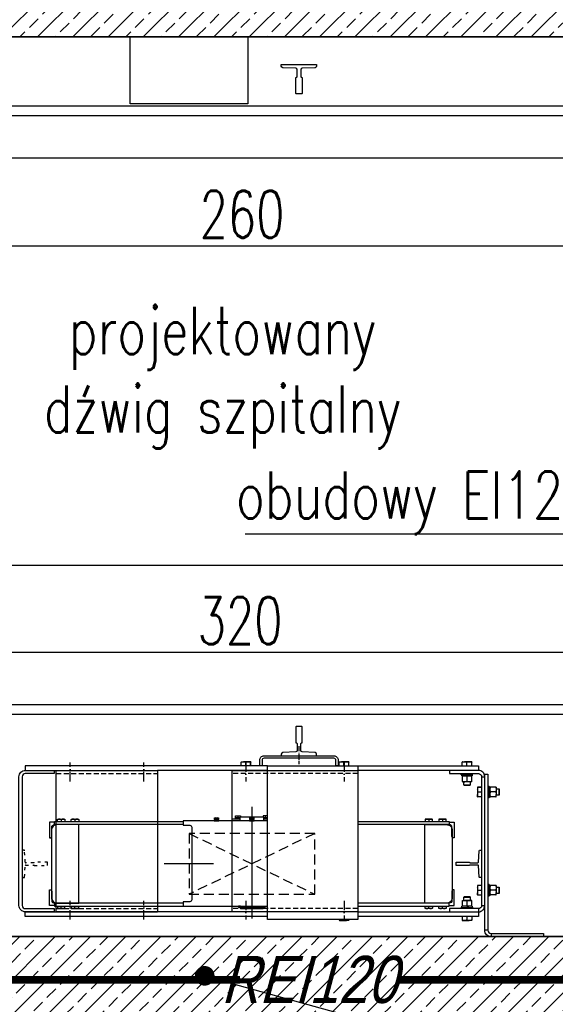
# Model space of a CAD drawing. Header units: millimetres. Extents: x -1256 to 4744, y -2264 to 706.
# Tile 13 of 62: x -295 to -158, y -68 to 182. Entities that reach past the tile are written whole.
import ezdxf
from ezdxf import colors
from ezdxf.entities.mleader import LeaderData, LeaderLine
from ezdxf.math import Vec2, Vec3

# ---------------------------------------------------------------- set-up
doc = ezdxf.new("R2010")
doc.units = ezdxf.units.MM
doc.header["$LTSCALE"] = 0.2
for name, pattern in [('DASHEDX2', [1.5, 1, -0.5]), ('HIDDENX2', [19.05, 12.7, -6.35]), ('ICAD_ISO03W100', [30, 12, -18]), ('ICAD_ISO10W100', [18.5, 12, -3, 0.5, -3])]:
    doc.linetypes.add(name, pattern=pattern)
doc.layers.add('_p.poż.', color=7, linetype='Continuous', true_color=0xf20000)
doc.layers.add('A-KOMENTWYM - DETAL', color=30, linetype='Continuous', lineweight=5)
for name, color, linetype in [('A-opis', 7, 'Continuous'), ('A-widok', 41, 'Continuous'), ('A-winda', 12, 'Continuous'), ('A-wyposażenie', 203, 'Continuous'), ('A-ściany', 140, 'Continuous'), ('C00-00-00', 7, 'Continuous')]:
    doc.layers.add(name, color=color, linetype=linetype)
doc.styles.add('Arch-Dim', font='romans.shx', dxfattribs={"width": 0.75})
doc.styles.add('Arial-2', font='arial.ttf', dxfattribs={"width": 0.8, "oblique": 15})
doc.styles.add('TXT', font='romans.shx', dxfattribs={"width": 0.7})
doc.dimstyles.new('1-50', dxfattribs={"dimtxt": 12, "dimasz": 8, "dimexe": 3, "dimexo": 0, "dimgap": 2, "dimtad": 1, "dimrnd": 0.5, "dimzin": 12, "dimdsep": 46, "dimtxsty": 'TXT', "dimblk": 'OBLIQUE', "dimcen": 0.125, "dimdle": 2, "dimclrd": 256, "dimclre": 256, "dimclrt": 7, "dimazin": 0, "dimtfac": 1, "dimtix": 1, "dimtmove": 1, "dimatfit": 2, "dimfxl": 3, "dimfxlon": 1, "dimtvp": 10, "dimtolj": 1, "dimtzin": 0, "dimarcsym": 0})

# ---------------------------------------------------------------- blocks, each defined once
blk = doc.blocks.new('_Dot')
at = {"color": 0, "linetype": 'ByBlock', "lineweight": -2}
blk.add_line((-0.5, 0), (-1, 0), dxfattribs=at)
at = {"color": 0, "linetype": 'ByBlock', "const_width": 0.5}
blk.add_lwpolyline([(-0.25, 0, 1), (0.25, 0, 1)], format="xyb", close=True, dxfattribs=at)
blk = doc.blocks.new('_Oblique')
at = {"color": 0, "linetype": 'ByBlock', "lineweight": -2}
blk.add_line((-0.5, -0.5), (0.5, 0.5), dxfattribs=at)
blk = doc.blocks.new('*D301')
at = {"layer": 'A-KOMENTWYM - DETAL', "lineweight": -2}
for p, q in [((-398.5, 24.42), (-398.5, 18.42)), ((-78.5, 24.42), (-78.5, 18.42)), ((-400.5, 21.42), (-76.5, 21.42))]:
    blk.add_line(p, q, dxfattribs=at)
at = {"layer": 'Defpoints', "color": 0}
for p in [(-398.5, 178), (-78.5, 178), (-78.5, 21.42)]:
    blk.add_point(p, dxfattribs=at)
at = {"layer": 'A-KOMENTWYM - DETAL', "lineweight": -2, "xscale": 8, "yscale": 8, "zscale": 8, "rotation": 180}
blk.add_blockref('_Oblique', (-398.5, 21.42), dxfattribs=at)
at = {"layer": 'A-KOMENTWYM - DETAL', "lineweight": -2, "xscale": 8, "yscale": 8, "zscale": 8}
blk.add_blockref('_Oblique', (-78.5, 21.42), dxfattribs=at)
at = {"layer": 'A-KOMENTWYM - DETAL', "color": 7, "insert": (-238.5, 29.42), "char_height": 12, "attachment_point": 5, "style": 'TXT'}
blk.add_mtext('\\A1;320', dxfattribs=at)
blk = doc.blocks.new('*D374')
at = {"layer": 'A-KOMENTWYM - DETAL', "lineweight": -2}
for p, q in [((60.5, -80.14), (60.5, -86.14)), ((320.5, -80.14), (320.5, -86.14)), ((58.5, -83.14), (322.5, -83.14))]:
    blk.add_line(p, q, dxfattribs=at)
at = {"layer": 'Defpoints', "color": 0}
for p in [(60.5, -50), (320.5, -50), (320.5, -83.14)]:
    blk.add_point(p, dxfattribs=at)
at = {"layer": 'A-KOMENTWYM - DETAL', "lineweight": -2, "xscale": 8, "yscale": 8, "zscale": 8, "rotation": 180}
blk.add_blockref('_Oblique', (60.5, -83.14), dxfattribs=at)
at = {"layer": 'A-KOMENTWYM - DETAL', "lineweight": -2, "xscale": 8, "yscale": 8, "zscale": 8}
blk.add_blockref('_Oblique', (320.5, -83.14), dxfattribs=at)
at = {"layer": 'A-KOMENTWYM - DETAL', "color": 7, "insert": (190.5, -75.14), "char_height": 12, "attachment_point": 5, "style": 'TXT'}
blk.add_mtext('\\A1;260', dxfattribs=at)
blk = doc.blocks.new('szyb-szkło_150-I piętro2')
at = {"layer": 'A-winda'}
h = blk.add_hatch(dxfattribs=at)
h.set_pattern_fill('ANSI31', color=256, scale=0.025, angle=180, style=0)
h.set_pattern_definition([(135, (2037.14049, -134.62791), (0.0561266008, 0.0561266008), [])])
h.paths.add_polyline_path([(195.85, -251.5), (196.36, -251.5), (196.36, -251.3), (195.85, -251.3)])
at = {"layer": 'A-ściany', "transparency": 33554687}
h = blk.add_hatch(dxfattribs=at)
h.set_pattern_fill('ANSI33-METRIC', color=14)
h.set_pattern_definition([(45, (428.5, -207.997), (-4.49013, 4.49013), []), (45, (432.99, -207.997), (-4.49013, 4.49013), [3.175, -1.5875])])
h.paths.add_polyline_path([(350, -196), (350, -259), (30, -259), (30, -30), (350, -30), (350, -50), (372, -50.003), (372, -8), (8, -8), (8, -281), (372, -281), (372, -196)])
at = {"layer": '_p.poż.', "linetype": 'DASHEDX2', "ltscale": 10}
for points in [[(19.001, -171.348, 2, 2, 0), (19, -270, 2, 2, 0), (190, -270, 0, 0, 0)], [(230.134, -270, 2, 2, 0), (361, -270, 2, 2, 0), (361, -250.781, 0, 0, 0)]]:
    blk.add_lwpolyline(points, format="xyseb", dxfattribs=at)
at = {"layer": 'A-widok', "transparency": 33554679}
blk.add_lwpolyline([(30, -30), (30, -259), (350, -259), (350, -30)], close=True, dxfattribs=at)
at = {"layer": 'A-winda', "linetype": 'ICAD_ISO10W100', "ltscale": 0.5}
blk.add_line((205, -210.5), (205, -215.1), dxfattribs=at)
blk.add_line((205, -210.5), (205, -215.1), dxfattribs=at)
at = {"layer": 'A-winda'}
for p, q in [((205, -213), (205, -214)), ((197, -215.5), (169, -215.5)), ((190.276, -215.5), (190.276, -214.568)), ((190.301, -214.5), (190.864, -214.5)), ((192.063, -214.5), (190.864, -214.5)), ((191.451, -215.5), (191.451, -214.568)), ((192.699, -214.5), (192.063, -214.5)), ((192.675, -215.5), (192.675, -214.568)), ((192.7, -214.5), (192.701, -214.5)), ((192.724, -215.5), (192.724, -214.568)), ((215.276, -215.5), (215.276, -214.568)), ((215.301, -214.5), (215.864, -214.5)), ((217.063, -214.5), (215.864, -214.5)), ((216.451, -215.5), (216.451, -214.568)), ((217.699, -214.5), (217.063, -214.5)), ((217.675, -215.5), (217.675, -214.568)), ((217.7, -214.5), (217.701, -214.5)), ((217.724, -215.5), (217.724, -214.568)), ((246.576, -215.5), (246.576, -214.568)), ((246.601, -214.5), (247.164, -214.5)), ((248.363, -214.5), (247.164, -214.5)), ((247.751, -215.5), (247.751, -214.568)), ((248.999, -214.5), (248.363, -214.5)), ((248.975, -215.5), (248.975, -214.568)), ((249, -214.5), (249.001, -214.5)), ((249.024, -215.5), (249.024, -214.568)), ((197, -216.7), (169, -216.7)), ((246.3, -217.8), (246.3, -217.5)), ((246.3, -217.8), (249.3, -217.8)), ((246.48, -218.12), (246.48, -217.8)), ((247.553, -218.12), (247.553, -217.8)), ((247.73, -218.12), (247.73, -217.8)), ((249.12, -217.8), (249.12, -218.12)), ((246.48, -218.12), (247.553, -218.12)), ((246.6, -218.17), (247.2, -218.12)), ((246.6, -218.12), (246.6, -218.17)), ((246.6, -219.55), (246.6, -218.17)), ((247.2, -219.6), (246.6, -219.55)), ((246.6, -219.55), (246.6, -219.6)), ((246.6, -219.6), (247.2, -219.6)), ((247, -220.45), (247, -219.6)), ((247.05, -220.5), (247, -220.45)), ((248.6, -220.45), (247, -220.45)), ((247.05, -220.5), (248.55, -220.5)), ((247.2, -218.12), (247.8, -218.17)), ((247.8, -219.55), (247.2, -219.6)), ((248.4, -219.6), (247.2, -219.6)), ((247.553, -218.12), (247.599, -218.12)), ((247.745, -218.12), (247.599, -218.12)), ((247.73, -218.12), (249.12, -218.12)), ((247.8, -218.17), (248.4, -218.12)), ((247.8, -219.55), (247.8, -218.17)), ((248.4, -219.6), (247.8, -219.55)), ((248.4, -218.12), (249, -218.17)), ((249, -219.55), (248.4, -219.6)), ((249, -219.6), (248.4, -219.6)), ((248.6, -220.45), (248.55, -220.5)), ((248.6, -219.6), (248.6, -220.45)), ((249, -218.17), (249, -218.12)), ((249, -219.55), (249, -218.17)), ((249, -219.6), (249, -219.55)), ((251.5, -218.3), (252.3, -218.3)), ((250.5, -221), (250.5, -220.999)), ((250.5, -221.001), (250.5, -221.637)), ((250.5, -221.637), (250.5, -222.836)), ((250.5, -223.399), (250.5, -222.836)), ((251.5, -220.976), (250.568, -220.976)), ((251.5, -221.025), (250.568, -221.025)), ((251.5, -222.249), (250.568, -222.249)), ((253.1, -220.7), (253.4, -220.7)), ((253.4, -223.7), (253.4, -220.7)), ((253.4, -220.88), (253.72, -220.88)), ((253.72, -222.27), (253.4, -222.27)), ((253.72, -222.447), (253.4, -222.447)), ((253.72, -222.27), (253.72, -220.88)), ((253.72, -221.6), (253.77, -221)), ((253.77, -221), (253.72, -221)), ((253.77, -222.2), (253.72, -221.6)), ((253.72, -222.8), (253.77, -222.2)), ((253.72, -222.255), (253.72, -222.402)), ((253.72, -222.447), (253.72, -222.402)), ((253.72, -223.52), (253.72, -222.447)), ((253.77, -223.4), (253.72, -222.8)), ((255.15, -221), (253.77, -221)), ((255.15, -222.2), (253.77, -222.2)), ((255.15, -221), (255.2, -221.6)), ((255.2, -221), (255.15, -221)), ((255.2, -221.6), (255.15, -222.2)), ((255.15, -222.2), (255.2, -222.8)), ((255.2, -222.8), (255.15, -223.4)), ((255.2, -221), (255.2, -221.6)), ((255.2, -221.4), (255.95, -221.4)), ((255.2, -221.6), (255.2, -222.8)), ((255.2, -223.4), (255.2, -222.8)), ((255.95, -223), (255.2, -223)), ((255.95, -221.4), (256, -221.45)), ((255.95, -221.4), (255.95, -223)), ((256, -222.95), (255.95, -223)), ((256, -222.95), (256, -221.45)), ((251.5, -223.424), (250.568, -223.424)), ((253.4, -223.7), (253.1, -223.7)), ((253.72, -223.52), (253.4, -223.52)), ((253.72, -223.4), (253.77, -223.4)), ((255.15, -223.4), (253.77, -223.4)), ((255.15, -223.4), (255.2, -223.4)), ((193, -226), (193, -254.4)), ((144.45, -229.212), (144.45, -229.7)), ((147.95, -229.212), (147.95, -229.7)), ((184, -228.859), (184, -229.2)), ((189.5, -228.8), (189.5, -228.327)), ((196, -228.6), (190, -228.6)), ((193, -228.859), (193, -229.2)), ((193, -230.25), (193, -250.75)), ((196.5, -228.8), (196.5, -228.327)), ((238.05, -229.212), (238.05, -229.7)), ((241.55, -229.212), (241.55, -229.7)), ((250.5, -246), (250.5, -245.999)), ((250.5, -246.001), (250.5, -246.637)), ((250.5, -246.637), (250.5, -247.836)), ((250.5, -248.399), (250.5, -247.836)), ((251.5, -245.976), (250.568, -245.976)), ((251.5, -246.025), (250.568, -246.025)), ((251.5, -247.249), (250.568, -247.249)), ((253.1, -245.7), (253.4, -245.7)), ((253.4, -248.7), (253.4, -245.7)), ((253.4, -245.88), (253.72, -245.88)), ((253.72, -247.27), (253.4, -247.27)), ((253.72, -247.447), (253.4, -247.447)), ((253.72, -247.27), (253.72, -245.88)), ((253.72, -246.6), (253.77, -246)), ((253.77, -246), (253.72, -246)), ((253.77, -247.2), (253.72, -246.6)), ((253.72, -247.8), (253.77, -247.2)), ((253.72, -247.255), (253.72, -247.402)), ((253.72, -247.447), (253.72, -247.402)), ((253.72, -248.52), (253.72, -247.447)), ((253.77, -248.4), (253.72, -247.8)), ((255.15, -246), (253.77, -246)), ((255.15, -247.2), (253.77, -247.2)), ((255.15, -246), (255.2, -246.6)), ((255.2, -246), (255.15, -246)), ((255.2, -246.6), (255.15, -247.2)), ((255.15, -247.2), (255.2, -247.8)), ((255.2, -247.8), (255.15, -248.4)), ((255.2, -246), (255.2, -246.6)), ((255.2, -246.4), (255.95, -246.4)), ((255.2, -246.6), (255.2, -247.8)), ((255.2, -248.4), (255.2, -247.8)), ((255.95, -248), (255.2, -248)), ((255.95, -246.4), (256, -246.45)), ((255.95, -246.4), (255.95, -248)), ((256, -247.95), (255.95, -248)), ((256, -247.95), (256, -246.45)), ((246.6, -249.85), (247.2, -249.8)), ((246.6, -249.8), (246.6, -249.85)), ((246.6, -249.8), (247.2, -249.8)), ((246.6, -251.23), (246.6, -249.85)), ((247, -248.95), (247.05, -248.9)), ((247, -249.8), (247, -248.95)), ((247, -248.95), (248.599, -248.95)), ((248.55, -248.9), (247.05, -248.9)), ((247.2, -249.8), (247.8, -249.85)), ((248.4, -249.8), (247.2, -249.8)), ((247.8, -249.85), (248.4, -249.8)), ((247.8, -251.23), (247.8, -249.85)), ((248.4, -249.8), (249, -249.85)), ((249, -249.8), (248.4, -249.8)), ((248.55, -248.9), (248.6, -248.95)), ((248.599, -248.95), (248.6, -248.95)), ((248.6, -248.95), (248.6, -249.8)), ((249, -249.85), (249, -249.8)), ((249, -251.23), (249, -249.85)), ((251.5, -248.424), (250.568, -248.424)), ((253.4, -248.7), (253.1, -248.7)), ((253.72, -248.52), (253.4, -248.52)), ((253.72, -248.4), (253.77, -248.4)), ((255.15, -248.4), (253.77, -248.4)), ((255.15, -248.4), (255.2, -248.4)), ((144.45, -251.788), (144.45, -251.3)), ((147.95, -251.788), (147.95, -251.3)), ((197, -252.7), (169, -252.7)), ((196, -251.8), (190, -251.8)), ((190.15, -251.3), (190.15, -251.515)), ((195.85, -251.3), (195.85, -251.515)), ((238.05, -251.788), (238.05, -251.3)), ((241.55, -251.788), (241.55, -251.3)), ((246.3, -251.9), (246.3, -251.6)), ((246.3, -251.6), (249.3, -251.6)), ((246.48, -251.6), (246.48, -251.28)), ((247.87, -251.28), (246.48, -251.28)), ((247.2, -251.28), (246.6, -251.23)), ((246.6, -251.23), (246.6, -251.28)), ((247.8, -251.23), (247.2, -251.28)), ((248.4, -251.28), (247.8, -251.23)), ((248.001, -251.28), (247.855, -251.28)), ((247.87, -251.28), (247.87, -251.6)), ((248.047, -251.28), (248.001, -251.28)), ((248.047, -251.28), (248.047, -251.6)), ((249.12, -251.28), (248.047, -251.28)), ((249, -251.23), (248.4, -251.28)), ((249, -251.28), (249, -251.23)), ((249.12, -251.28), (249.12, -251.6)), ((249.3, -251.6), (249.3, -251.9)), ((250.7, -251.9), (250.7, -252.7)), ((251.5, -251.1), (252.3, -251.1)), ((197, -253.9), (169, -253.9)), ((215.276, -254.7), (215.276, -254.832)), ((215.3, -254.9), (215.299, -254.9)), ((215.3, -254.9), (215.864, -254.9)), ((215.864, -254.9), (217.063, -254.9)), ((216.451, -254.7), (216.451, -254.832)), ((217.699, -254.9), (217.063, -254.9)), ((217.675, -254.7), (217.675, -254.832)), ((217.701, -254.897), (217.699, -254.9)), ((217.701, -254.9), (217.7, -254.9)), ((246.576, -253.9), (246.576, -254.832)), ((246.6, -254.9), (246.599, -254.9)), ((246.6, -254.9), (247.164, -254.9)), ((247.164, -254.9), (248.363, -254.9)), ((247.751, -253.9), (247.751, -254.832)), ((248.999, -254.9), (248.363, -254.9)), ((248.975, -253.9), (248.975, -254.832)), ((249.001, -254.897), (248.999, -254.9)), ((249.001, -254.9), (249, -254.9)), ((253.1, -257.4), (252.3, -257.4)), ((253.9, -258.2), (253.9, -259))]:
    blk.add_line(p, q, dxfattribs=at)
at = {"layer": 'A-winda', "linetype": 'ICAD_ISO10W100'}
for p, q in [((146.7, -219.5), (146.7, -214.7)), ((165.5, -219.5), (165.5, -214.7)), ((191.5, -214.7), (191.5, -219.5)), ((216.5, -214.7), (216.5, -219.5)), ((146.7, -254.7), (146.7, -249.9)), ((165.5, -254.7), (165.5, -249.9)), ((191.5, -249.9), (191.5, -254.7)), ((216.5, -249.9), (216.5, -254.7))]:
    blk.add_line(p, q, dxfattribs=at)
at = {"layer": 'A-winda', "linetype": 'HIDDENX2', "ltscale": 0.5}
for p, q in [((143.2, -217.5), (169, -217.5)), ((220, -217.5), (188, -217.5)), ((143.2, -251.9), (169, -251.9)), ((220, -251.9), (188, -251.9))]:
    blk.add_line(p, q, dxfattribs=at)
at = {"layer": 'A-winda', "linetype": 'HIDDENX2'}
for p, q in [((177, -232.75), (209, -248.25)), ((209, -232.75), (177, -248.25))]:
    blk.add_line(p, q, dxfattribs=at)
at = {"layer": 'A-winda', "ltscale": 0.5}
blk.add_line((183.273, -240.5), (170.653, -240.5), dxfattribs=at)
at = {"layer": 'A-winda'}
for points in [[(192, -30), (192, -47), (162, -47), (162, -30)], [(197, -215.5), (220, -215.5), (220, -254.7), (197, -254.7)], [(184.625, -229.5), (184.625, -229.34), (183.375, -229.34), (183.375, -229.5)], [(184.5, -229.2), (183.5, -229.2), (183.5, -228.8), (184.5, -228.8)], [(184.489, -229.2), (183.511, -229.2), (183.511, -229.34), (184.489, -229.34)], [(193.625, -229.5), (193.625, -229.34), (192.375, -229.34), (192.375, -229.5)], [(193.5, -229.2), (192.5, -229.2), (192.5, -228.8), (193.5, -228.8)], [(193.489, -229.2), (192.511, -229.2), (192.511, -229.34), (193.489, -229.34)], [(190.15, -251.3), (189.64, -251.3), (189.64, -251.5), (190.15, -251.5)], [(190.1, -251.9), (195.9, -251.9), (196, -251.8), (196, -251.515), (190, -251.515), (190, -251.8)], [(195.85, -251.3), (196.36, -251.3), (196.36, -251.5), (195.85, -251.5)]]:
    blk.add_lwpolyline(points, close=True, dxfattribs=at)
for points in [[(205, -44.5), (204.4, -44.5, -0.4142136), (204.2, -44.3), (204.2, -40.3), (204.25, -40.3, 0.4142136), (204.55, -40), (204.55, -38.381, 0.3998342), (204.17, -37.981), (200.88, -37.819, -0.3998342), (200.5, -37.419), (200.5, -37), (205, -37), (209.5, -37), (209.5, -37.419, -0.3998342), (209.12, -37.819), (205.83, -37.981, 0.3998342), (205.45, -38.381), (205.45, -40, 0.4142136), (205.75, -40.3), (205.8, -40.3), (205.8, -44.3, -0.4142136), (205.6, -44.5)], [(205, -205.5), (204.4, -205.5, 0.4142136), (204.2, -205.7), (204.2, -209.7), (204.25, -209.7, -0.4142136), (204.55, -210), (204.55, -211.619, -0.3998342), (204.17, -212.019), (200.88, -212.181, 0.3998342), (200.5, -212.581), (200.5, -213), (205, -213), (209.5, -213), (209.5, -212.581, 0.3998342), (209.12, -212.181), (205.83, -212.019, -0.3998342), (205.45, -211.619), (205.45, -210, -0.4142136), (205.75, -209.7), (205.8, -209.7), (205.8, -205.7, 0.4142136), (205.6, -205.5)], [(205, -205.5), (204.4, -205.5, 0.4142136), (204.2, -205.7), (204.2, -209.7), (204.25, -209.7, -0.4142136), (204.55, -210), (204.55, -211.619, -0.3998342), (204.17, -212.019), (200.88, -212.181, 0.3998342), (200.5, -212.581), (200.5, -213), (205, -213), (209.5, -213), (209.5, -212.581, 0.3998342), (209.12, -212.181), (205.83, -212.019, -0.3998342), (205.45, -211.619), (205.45, -210, -0.4142136), (205.75, -209.7), (205.8, -209.7), (205.8, -205.7, 0.4142136), (205.6, -205.5)], [(213.9, -213, -0.4142136), (215, -214.1), (215, -215.5), (214.4, -215.5), (214.4, -214.1, 0.4142136), (213.9, -213.6), (196.1, -213.6, 0.4142136), (195.6, -214.1), (195.6, -215.5), (195.5, -215.5), (195, -215.5), (195, -214.1, -0.4142136), (196.1, -213)], [(142.7, -252.7), (135.3, -252.7, -0.4142136), (133.7, -251.1), (133.7, -218.3, -0.4142136), (135.3, -216.7), (142.7, -216.7), (142.7, -217.5), (135.3, -217.5, 0.4142136), (134.5, -218.3), (134.5, -251.1, 0.4142136), (135.3, -251.9), (142.7, -251.9)], [(243.3, -252.7), (250.7, -252.7, 0.4142136), (252.3, -251.1), (252.3, -218.3, 0.4142136), (250.7, -216.7), (243.3, -216.7), (243.3, -217.5), (250.7, -217.5, -0.4142136), (251.5, -218.3), (251.5, -251.1, -0.4142136), (250.7, -251.9), (243.3, -251.9)], [(267.3, -259), (253.9, -259, -0.4142136), (252.3, -257.4), (252.3, -217.7), (253.1, -217.7), (253.1, -257.4, 0.4142136), (253.9, -258.2), (267.3, -258.2)], [(148.95, -230.5), (143.45, -230.5, 0.4142136), (141.95, -232), (141.95, -249, 0.4142136), (143.45, -250.5), (148.95, -250.5)], [(237.05, -230.5), (242.55, -230.5, -0.4142136), (244.05, -232), (244.05, -249, -0.4142136), (242.55, -250.5), (237.05, -250.5)], [(245, -240.5), (245, -240.05), (248.4, -240.05), (248.4, -240.05, 0.4142136), (248.55, -240.2), (250.559, -240.2, 0.3960475), (250.709, -240.059), (250.891, -237.141, -0.3960475), (251.041, -237), (251.5, -237), (251.5, -240.5), (251.5, -244), (251.041, -244, -0.3960475), (250.891, -243.859), (250.709, -240.941, 0.3960475), (250.559, -240.8), (248.55, -240.8, 0.4142136), (248.4, -240.95), (248.4, -240.95), (245, -240.95)]]:
    blk.add_lwpolyline(points, format="xyb", close=True, dxfattribs=at)
for points in [[(325.5, -63), (325.5, -202.5), (55.5, -202.5), (55.5, -47.5)], [(55.5, -47.5), (55.5, -47.5), (325.5, -47.5), (325.5, -59)], [(60.5, -200), (60.5, -50), (320.5, -50), (320.5, -63)], [(320.5, -183), (320.5, -200), (60.5, -200), (60.5, -200)], [(169, -215.5), (135.3, -215.5), (135.3, -216.7), (169, -216.7)], [(220, -215.5), (250.7, -215.5), (250.7, -216.7), (220, -216.7)], [(143.2, -252.7), (143.2, -216.7), (169, -216.7), (169, -252.7), (143.2, -252.7), (143.2, -252.7)], [(197, -252.7), (188, -252.7), (188, -216.7), (197, -216.7)], [(197, -216.7), (220, -216.7), (220, -252.7), (197, -252.7)], [(175.5, -230.5), (142.75, -230.5), (142.75, -229.7), (175.5, -229.7)], [(143.5, -229.7), (143.5, -229.212), (143.548, -229.1), (145.353, -229.1), (145.4, -229.212), (145.4, -229.7)], [(147, -229.7), (147, -229.212), (147.048, -229.1), (148.853, -229.1), (148.9, -229.212), (148.9, -229.7)], [(190, -229.5), (188, -229.5), (188, -229), (190, -229)], [(190, -229), (188.81, -229), (188.81, -228.8), (190, -228.8)], [(190, -228.8), (188.85, -228.8), (188.85, -228.25), (190.15, -228.25), (190.15, -228.5)], [(190, -229.5), (190, -228.6), (190.1, -228.5), (195.9, -228.5), (196, -228.6), (196, -229.5)], [(197, -228.25), (195.85, -228.25), (195.85, -228.5)], [(196, -228.8), (197, -228.8)], [(197, -228.8), (196, -228.8)], [(196, -229), (197, -229)], [(196, -229), (197, -229)], [(197, -229.5), (196, -229.5)], [(220, -229.7), (243.25, -229.7), (243.25, -230.5), (220, -230.5)], [(239, -229.7), (239, -229.212), (238.952, -229.1), (237.147, -229.1), (237.1, -229.212), (237.1, -229.7)], [(242.5, -229.7), (242.5, -229.212), (242.452, -229.1), (240.647, -229.1), (240.6, -229.212), (240.6, -229.7)], [(175.5, -250.5), (142.75, -250.5), (142.75, -251.3), (197, -251.3)], [(220, -251.3), (243.25, -251.3), (243.25, -250.5), (220, -250.5)], [(169, -253.9), (135.3, -253.9), (135.3, -252.7), (169, -252.7)], [(143.5, -251.3), (143.5, -251.788), (143.548, -251.9), (145.353, -251.9), (145.4, -251.788), (145.4, -251.3)], [(147, -251.3), (147, -251.788), (147.048, -251.9), (148.853, -251.9), (148.9, -251.788), (148.9, -251.3)], [(220, -252.7), (250.7, -252.7), (250.7, -253.9), (220, -253.9)], [(239, -251.3), (239, -251.788), (238.952, -251.9), (237.147, -251.9), (237.1, -251.788), (237.1, -251.3)], [(242.5, -251.3), (242.5, -251.788), (242.452, -251.9), (240.647, -251.9), (240.6, -251.788), (240.6, -251.3)]]:
    blk.add_lwpolyline(points, dxfattribs=at)
for points in [[(142.75, -229.9), (141.45, -229.9), (141.45, -233.9), (141.7, -233.9, 0.4142136), (142.05, -233.55), (142.05, -231.2, -0.4142136), (142.75, -230.5)], [(145.4, -229.212, 0.2363678), (144.45, -229.212, 0.2363678), (143.5, -229.212)], [(148.9, -229.212, 0.2363678), (147.95, -229.212, 0.2363678), (147, -229.212)], [(197, -229.5), (175.5, -229.5), (175.5, -230.65), (177.2, -230.65, -0.4142136), (177.7, -231.15), (177.7, -249.65, -0.4142136), (177.2, -250.15), (175.5, -250.15), (175.5, -251.3), (197, -251.3)], [(184.5, -228.859, 0.2363678), (184, -228.859, 0.2363678), (183.5, -228.859)], [(188.85, -228.327, -0.2363678), (189.5, -228.327, -0.2363678), (190.15, -228.327, -0.2153434)], [(193.5, -228.859, 0.2363678), (193, -228.859, 0.2363678), (192.5, -228.859)], [(197, -228.271, 0.1787942), (196.5, -228.327, 0.2363678), (195.85, -228.327)], [(237.1, -229.212, -0.2363678), (238.05, -229.212, -0.2363678), (239, -229.212)], [(240.6, -229.212, -0.2363678), (241.55, -229.212, -0.2363678), (242.5, -229.212)], [(243.25, -229.9), (244.55, -229.9), (244.55, -233.9), (244.3, -233.9, -0.4142136), (243.95, -233.55), (243.95, -231.2, 0.4142136), (243.25, -230.5)], [(142.75, -251.1), (141.45, -251.1), (141.45, -247.1), (141.7, -247.1, -0.4142136), (142.05, -247.45), (142.05, -249.8, 0.4142136), (142.75, -250.5)], [(243.25, -251.1), (244.55, -251.1), (244.55, -247.1), (244.3, -247.1, 0.4142136), (243.95, -247.45), (243.95, -249.8, -0.4142136), (243.25, -250.5)], [(145.4, -251.788, -0.2363678), (144.45, -251.788, -0.2363678), (143.5, -251.788)], [(148.9, -251.788, -0.2363678), (147.95, -251.788, -0.2363678), (147, -251.788)], [(237.1, -251.788, 0.2363678), (238.05, -251.788, 0.2363678), (239, -251.788)], [(240.6, -251.788, 0.2363678), (241.55, -251.788, 0.2363678), (242.5, -251.788)]]:
    blk.add_lwpolyline(points, format="xyb", dxfattribs=at)
at = {"layer": 'A-winda', "linetype": 'HIDDENX2'}
blk.add_lwpolyline([(177, -232.75), (177, -248.25), (209, -248.25), (209, -232.75)], close=True, dxfattribs=at)
at = {"layer": 'A-winda', "linetype": 'ICAD_ISO03W100', "ltscale": 0.3}
blk.add_lwpolyline([(141, -240.5), (141, -240.05), (137.6, -240.05), (137.6, -240.05, -0.4142136), (137.45, -240.2), (135.441, -240.2, -0.3960475), (135.291, -240.059), (135.109, -237.141, 0.3960475), (134.959, -237), (134.5, -237), (134.5, -240.5), (134.5, -244), (134.959, -244, 0.3960475), (135.109, -243.859), (135.291, -240.941, -0.3960475), (135.441, -240.8), (137.45, -240.8, -0.4142136), (137.6, -240.95), (137.6, -240.95), (141, -240.95)], format="xyb", close=True, dxfattribs=at)
at = {"layer": 'A-winda'}
for points, knots in [([(190.276, -214.568), (190.373, -214.548), (190.568, -214.51), (190.765, -214.503), (190.864, -214.5)], [0, 0, 0, 0, 0.4981141, 1, 1, 1, 1]), ([(190.301, -214.5), (190.297, -214.503), (190.289, -214.51), (190.281, -214.544), (190.277, -214.565), (190.276, -214.568)], [0, 0, 0, 0, 0.4722548, 0.9483754, 1, 1, 1, 1]), ([(190.864, -214.5), (190.962, -214.503), (191.159, -214.51), (191.353, -214.548), (191.451, -214.568)], [0, 0, 0, 0, 0.4977803, 1, 1, 1, 1]), ([(191.451, -214.568), (191.552, -214.548), (191.754, -214.51), (191.96, -214.503), (192.063, -214.5)], [0, 0, 0, 0, 0.498113, 1, 1, 1, 1]), ([(192.063, -214.5), (192.165, -214.503), (192.37, -214.51), (192.573, -214.548), (192.675, -214.568)], [0, 0, 0, 0, 0.4977815, 1, 1, 1, 1]), ([(192.675, -214.568), (192.675, -214.565), (192.679, -214.544), (192.688, -214.51), (192.695, -214.503), (192.699, -214.5)], [0, 0, 0, 0, 0.0516288, 0.5241459, 1, 1, 1, 1]), ([(192.699, -214.5), (192.706, -214.508), (192.714, -214.519), (192.722, -214.559), (192.724, -214.568)], [0, 0, 0, 0, 0.7913376, 1, 1, 1, 1]), ([(215.276, -214.568), (215.373, -214.548), (215.568, -214.51), (215.765, -214.503), (215.864, -214.5)], [0, 0, 0, 0, 0.4981141, 1, 1, 1, 1]), ([(215.301, -214.5), (215.297, -214.503), (215.289, -214.51), (215.281, -214.544), (215.277, -214.565), (215.276, -214.568)], [0, 0, 0, 0, 0.4722548, 0.9483754, 1, 1, 1, 1]), ([(215.864, -214.5), (215.962, -214.503), (216.159, -214.51), (216.353, -214.548), (216.451, -214.568)], [0, 0, 0, 0, 0.4977803, 1, 1, 1, 1]), ([(216.451, -214.568), (216.552, -214.548), (216.754, -214.51), (216.96, -214.503), (217.063, -214.5)], [0, 0, 0, 0, 0.498113, 1, 1, 1, 1]), ([(217.063, -214.5), (217.165, -214.503), (217.37, -214.51), (217.573, -214.548), (217.675, -214.568)], [0, 0, 0, 0, 0.4977815, 1, 1, 1, 1]), ([(217.675, -214.568), (217.675, -214.565), (217.679, -214.544), (217.688, -214.51), (217.695, -214.503), (217.699, -214.5)], [0, 0, 0, 0, 0.0516288, 0.5241459, 1, 1, 1, 1]), ([(217.699, -214.5), (217.706, -214.508), (217.714, -214.519), (217.722, -214.559), (217.724, -214.568)], [0, 0, 0, 0, 0.7913376, 1, 1, 1, 1]), ([(246.576, -214.568), (246.673, -214.548), (246.868, -214.51), (247.065, -214.503), (247.164, -214.5)], [0, 0, 0, 0, 0.4981141, 1, 1, 1, 1]), ([(246.601, -214.5), (246.597, -214.503), (246.589, -214.51), (246.581, -214.544), (246.577, -214.565), (246.576, -214.568)], [0, 0, 0, 0, 0.4722548, 0.9483754, 1, 1, 1, 1]), ([(247.164, -214.5), (247.262, -214.503), (247.459, -214.51), (247.653, -214.548), (247.751, -214.568)], [0, 0, 0, 0, 0.4977803, 1, 1, 1, 1]), ([(247.751, -214.568), (247.852, -214.548), (248.054, -214.51), (248.26, -214.503), (248.363, -214.5)], [0, 0, 0, 0, 0.498113, 1, 1, 1, 1]), ([(248.363, -214.5), (248.465, -214.503), (248.67, -214.51), (248.873, -214.548), (248.975, -214.568)], [0, 0, 0, 0, 0.4977815, 1, 1, 1, 1]), ([(248.975, -214.568), (248.975, -214.565), (248.979, -214.544), (248.988, -214.51), (248.995, -214.503), (248.999, -214.5)], [0, 0, 0, 0, 0.0516288, 0.5241459, 1, 1, 1, 1]), ([(248.999, -214.5), (249.006, -214.508), (249.014, -214.519), (249.022, -214.559), (249.024, -214.568)], [0, 0, 0, 0, 0.7913376, 1, 1, 1, 1]), ([(250.5, -221.001), (250.508, -220.994), (250.519, -220.986), (250.559, -220.978), (250.568, -220.976)], [0, 0, 0, 0, 0.7913376, 1, 1, 1, 1]), ([(250.568, -221.025), (250.565, -221.025), (250.544, -221.021), (250.51, -221.012), (250.503, -221.005), (250.5, -221.001)], [0, 0, 0, 0, 0.0516265, 0.5241459, 1, 1, 1, 1]), ([(250.5, -221.637), (250.503, -221.535), (250.51, -221.33), (250.548, -221.127), (250.568, -221.025)], [0, 0, 0, 0, 0.49778062, 1, 1, 1, 1]), ([(250.568, -222.249), (250.548, -222.148), (250.51, -221.946), (250.503, -221.74), (250.5, -221.637)], [0, 0, 0, 0, 0.49811367, 1, 1, 1, 1]), ([(250.5, -222.836), (250.503, -222.738), (250.51, -222.541), (250.548, -222.347), (250.568, -222.249)], [0, 0, 0, 0, 0.4977806, 1, 1, 1, 1]), ([(250.568, -223.424), (250.548, -223.327), (250.51, -223.132), (250.503, -222.935), (250.5, -222.836)], [0, 0, 0, 0, 0.4981121, 1, 1, 1, 1]), ([(250.5, -223.399), (250.503, -223.403), (250.51, -223.411), (250.544, -223.419), (250.565, -223.423), (250.568, -223.424)], [0, 0, 0, 0, 0.4722527, 0.9483735, 1, 1, 1, 1]), ([(250.5, -246.001), (250.508, -245.994), (250.519, -245.986), (250.559, -245.978), (250.568, -245.976)], [0, 0, 0, 0, 0.7913371, 1, 1, 1, 1]), ([(250.568, -246.025), (250.565, -246.025), (250.544, -246.021), (250.51, -246.012), (250.503, -246.005), (250.5, -246.001)], [0, 0, 0, 0, 0.0516284, 0.5241479, 1, 1, 1, 1]), ([(250.5, -246.637), (250.503, -246.535), (250.51, -246.33), (250.548, -246.127), (250.568, -246.025)], [0, 0, 0, 0, 0.4977806, 1, 1, 1, 1]), ([(250.568, -247.249), (250.548, -247.148), (250.51, -246.946), (250.503, -246.74), (250.5, -246.637)], [0, 0, 0, 0, 0.49811317, 1, 1, 1, 1]), ([(250.5, -247.836), (250.503, -247.738), (250.51, -247.541), (250.548, -247.347), (250.568, -247.249)], [0, 0, 0, 0, 0.4977817, 1, 1, 1, 1]), ([(250.568, -248.424), (250.548, -248.327), (250.51, -248.132), (250.503, -247.935), (250.5, -247.836)], [0, 0, 0, 0, 0.4981124, 1, 1, 1, 1]), ([(250.5, -248.399), (250.503, -248.403), (250.51, -248.411), (250.544, -248.419), (250.565, -248.423), (250.568, -248.424)], [0, 0, 0, 0, 0.47225175, 0.94837149, 1, 1, 1, 1]), ([(215.864, -254.9), (215.765, -254.897), (215.568, -254.89), (215.374, -254.852), (215.276, -254.832)], [0, 0, 0, 0, 0.4977794, 1, 1, 1, 1]), ([(215.276, -254.832), (215.277, -254.835), (215.281, -254.856), (215.289, -254.889), (215.296, -254.895), (215.299, -254.898)], [0, 0, 0, 0, 0.0549777, 0.5581444, 1, 1, 1, 1]), ([(216.451, -254.832), (216.354, -254.852), (216.16, -254.89), (215.962, -254.897), (215.864, -254.9)], [0, 0, 0, 0, 0.49811114, 1, 1, 1, 1]), ([(217.063, -254.9), (216.961, -254.897), (216.755, -254.89), (216.553, -254.852), (216.451, -254.832)], [0, 0, 0, 0, 0.4977824, 1, 1, 1, 1]), ([(217.675, -254.832), (217.574, -254.852), (217.371, -254.89), (217.166, -254.897), (217.063, -254.9)], [0, 0, 0, 0, 0.49811324, 1, 1, 1, 1]), ([(217.699, -254.9), (217.695, -254.897), (217.688, -254.89), (217.679, -254.856), (217.675, -254.835), (217.675, -254.832)], [0, 0, 0, 0, 0.4722548, 0.9483712, 1, 1, 1, 1]), ([(247.164, -254.9), (247.065, -254.897), (246.868, -254.89), (246.674, -254.852), (246.576, -254.832)], [0, 0, 0, 0, 0.49777961, 1, 1, 1, 1]), ([(246.576, -254.832), (246.577, -254.835), (246.581, -254.856), (246.589, -254.889), (246.596, -254.895), (246.599, -254.898)], [0, 0, 0, 0, 0.05497323, 0.55814438, 1, 1, 1, 1]), ([(247.751, -254.832), (247.654, -254.852), (247.46, -254.89), (247.262, -254.897), (247.164, -254.9)], [0, 0, 0, 0, 0.4981134, 1, 1, 1, 1]), ([(248.363, -254.9), (248.261, -254.897), (248.055, -254.89), (247.853, -254.852), (247.751, -254.832)], [0, 0, 0, 0, 0.4977793, 1, 1, 1, 1]), ([(248.975, -254.832), (248.874, -254.852), (248.671, -254.89), (248.466, -254.897), (248.363, -254.9)], [0, 0, 0, 0, 0.4981128, 1, 1, 1, 1]), ([(248.999, -254.9), (248.995, -254.897), (248.988, -254.89), (248.979, -254.856), (248.975, -254.835), (248.975, -254.832)], [0, 0, 0, 0, 0.4722548, 0.94837122, 1, 1, 1, 1])]:
    blk.add_open_spline(points, degree=3, knots=knots, dxfattribs=at)
at = {"layer": 'A-wyposażenie'}
blk.add_lwpolyline([(292.941, -60.809), (292.941, -164.509), (75.441, -164.509), (75.441, -60.809)], close=True, dxfattribs=at)
at = {"layer": 'A-ściany'}
blk.add_lwpolyline([(350, -196), (350, -259), (30, -259), (30, -30), (350, -30), (350, -50), (372, -50.003), (372, -8), (8, -8), (8, -281), (372, -281), (372, -196)], close=True, dxfattribs=at)
at = {"layer": '_p.poż.', "insert": (207.514, -270), "char_height": 12, "width": 129.01457, "attachment_point": 5, "style": 'Arial-2'}
blk.add_mtext('\\pxt4;REI120', dxfattribs=at)
at = {"layer": 'A-opis', "color": 52, "insert": (131.212, -116.719), "char_height": 12, "width": 108.66963, "attachment_point": 4, "style": 'Arch-Dim'}
blk.add_mtext('\\pxqc,t4;projektowany dźwig szpitalny', dxfattribs=at)
at = {"layer": 'A-KOMENTWYM - DETAL'}
dim = blk.add_linear_dim(base=(320.5, -83.142), p1=(60.5, -50), p2=(320.5, -50), dimstyle='1-50', override={"dimtxt": 12}, dxfattribs=at)
dim.commit()
dim.dimension.update_dxf_attribs({"geometry": '*D374', "text_midpoint": (190.5, -75.142)})

msp = doc.modelspace()

# ---------------------------------------------------------------- hatches: boundary and pattern name
at = {"layer": 'C00-00-00'}
h = msp.add_hatch(color=256, dxfattribs=at)
h.dxf.hatch_style = 2
h.paths.add_polyline_path([(-164.627, 41.868), (-164.838, 41.868), (-164.584, 41.868)])
h = msp.add_hatch(color=256, dxfattribs=at)
h.dxf.hatch_style = 2
h.paths.add_polyline_path([(-163.823, 41.953), (-163.865, 41.953), (-163.78, 41.953)])
h = msp.add_hatch(color=256, dxfattribs=at)
h.dxf.hatch_style = 2
h.paths.add_polyline_path([(-161.748, 39.37), (-161.96, 39.37), (-161.79, 39.37)])

# ---------------------------------------------------------------- block references
msp.add_blockref('szyb-szkło_150-I piętro2', (-428.5, 207.997))

# ---------------------------------------------------------------- dimensions: what is measured, and where the dimension line sits
at = {"layer": 'A-KOMENTWYM - DETAL'}
dim = msp.add_linear_dim(base=(-78.5, 21.419), p1=(-398.5, 177.997), p2=(-78.5, 177.997), dimstyle='1-50', override={"dimtxt": 12}, dxfattribs=at)
dim.commit()
dim.dimension.update_dxf_attribs({"geometry": '*D301', "text_midpoint": (-238.5, 29.419)})

# ---------------------------------------------------------------- leaders
at = {"layer": 'A-opis'}
ml = msp.add_multileader_mtext('Standard', dxfattribs=at)
ml.set_content('\\pxt4;okno do likwidacji, poszerzenie i powiększenie otworu do posadzki', color=256, style='Arch-Dim')
ml.set_leader_properties(color=30)
ml.set_arrow_properties(name='DOT')
ml.build(insert=Vec2(0, 0))
ml.multileader.update_dxf_attribs({"text_left_attachment_type": 6, "text_right_attachment_type": 6, "dogleg_length": 2, "arrow_head_size": 5})
ctx = ml.context
ctx.base_point, ctx.char_height, ctx.arrow_head_size, ctx.landing_gap_size, ctx.plane_origin, ctx.plane_y_axis = Vec3(-412.571, 309.098), 12, 5, 0.2, Vec3(-932.595, 4459.747), Vec3(0, -1)
ctx.left_attachment, ctx.right_attachment, ctx.text_align_type = 6, 6, 2
notes = []
notes.append((ctx, [(0, (1, 1, 0), (-226.571, 309.098), (-1, 0), 2, [(0, [(-24, 99.782)], 0, [])])]))
ctx.mtext.insert, ctx.mtext.width, ctx.mtext.alignment = Vec3(-228.771, 325.058), 200, 3
ml = msp.add_multileader_mtext('Standard', dxfattribs=at)
ml.set_content('\\pxt4;szafa sterowa dźwigu', color=256, style='Arch-Dim')
ml.set_leader_properties(color=30)
ml.build(insert=Vec2(0, 0))
ml.multileader.update_dxf_attribs({"text_left_attachment_type": 6, "text_right_attachment_type": 6, "dogleg_length": 2, "arrow_head_size": 10})
ctx = ml.context
ctx.base_point, ctx.char_height, ctx.arrow_head_size, ctx.landing_gap_size, ctx.plane_origin, ctx.plane_x_axis = Vec3(-89.299, 287.408), 12, 10, 0.2, Vec3(-872.419, -3720.82), Vec3(-1, 0)
ctx.left_attachment, ctx.right_attachment, ctx.text_align_type = 6, 6, 2
notes.append((ctx, [(0, (1, 1, 0), (-87.299, 287.408), (-1, 0), 2, [(0, [(17, 171.497)], 0, [])])]))
ctx.mtext.insert, ctx.mtext.width, ctx.mtext.alignment = Vec3(-89.499, 303.368), 103.66057, 3
ml = msp.add_multileader_mtext('Standard', dxfattribs=at)
ml.set_content('\\pxt4;obudowy EI120', color=256, style='Arch-Dim')
ml.set_leader_properties(color=30)
ml.set_arrow_properties(name='DOT')
ml.build(insert=Vec2(0, 0))
ml.multileader.update_dxf_attribs({"text_left_attachment_type": 6, "text_right_attachment_type": 6, "dogleg_length": 2, "arrow_head_size": 5})
ctx = ml.context
ctx.base_point, ctx.char_height, ctx.arrow_head_size, ctx.landing_gap_size, ctx.plane_origin, ctx.plane_y_axis = Vec3(-249.131, 51.459), 12, 5, 0.2, Vec3(-583.693, 4340.868), Vec3(0, -1)
ctx.left_attachment, ctx.right_attachment, ctx.text_align_type = 6, 6, 2
notes.append((ctx, [(0, (1, 1, 0), (-146.291, 51.459), (-1, 0), 2, [(0, [(-47.298, 14), (-60.31, 154.245)], 0, [])])]))
ctx.mtext.insert, ctx.mtext.width, ctx.mtext.alignment = Vec3(-148.491, 67.419), 200, 3
ml = msp.add_multileader_mtext('Standard', dxfattribs=at)
ml.set_content('\\pxt4;projektowany szyb w konstrukcji żelbetowej REI120, fasada szklana  nieprzezierna w systemie bezramowym', color=256, style='Arch-Dim')
ml.set_leader_properties(color=30)
ml.set_arrow_properties(name='DOT')
ml.build(insert=Vec2(0, 0))
ml.multileader.update_dxf_attribs({"text_left_attachment_type": 6, "text_right_attachment_type": 6, "dogleg_length": 2, "arrow_head_size": 5})
ctx = ml.context
ctx.base_point, ctx.char_height, ctx.arrow_head_size, ctx.landing_gap_size, ctx.plane_origin, ctx.plane_x_axis, ctx.plane_y_axis = Vec3(-446.398, -199.033), 12, 5, 0.2, Vec3(1083.804, 4002.854), Vec3(-1, 0), Vec3(0, -1)
ctx.left_attachment, ctx.right_attachment = 6, 6
notes.append((ctx, [(0, (1, 1, 0), (-273.088, -199.033), (-1, 0), 2, [(0, [(-247.5, -61.003), (-166.455, -83.406)], 0, [])])]))
ctx.mtext.insert, ctx.mtext.width = Vec3(-446.198, -183.073), 189.97323
for ctx, leaders in notes:
    for number, flags, end, landing, length, lines in leaders:
        leader = LeaderData()
        leader.index, (leader.has_last_leader_line, leader.has_dogleg_vector, leader.attachment_direction) = number, flags
        leader.last_leader_point, leader.dogleg_vector, leader.dogleg_length = Vec3(end), Vec3(landing), length
        for number, points, colour, breaks in lines:
            line = LeaderLine()
            line.index, line.vertices, line.color, line.breaks = number, Vec3.list(points), colors.encode_raw_color(colour), breaks
            leader.lines.append(line)
        ctx.leaders.append(leader)

doc.saveas('drawing.dxf')
